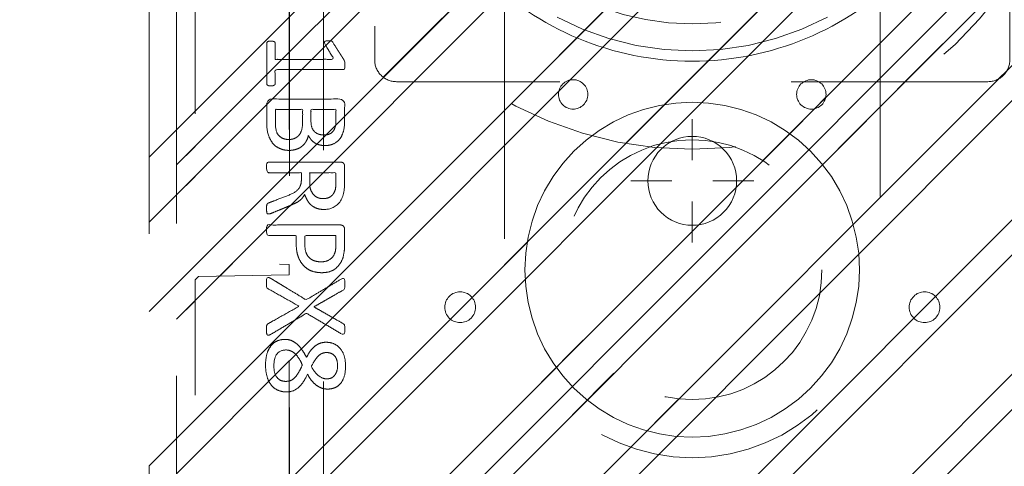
# Model space of a CAD drawing. Header units: inches. Extents: x -416 to -272, y -73 to 47.
# Tile 157 of 206: x -338.6 to -332.93, y -9.23 to -6.66. Entities that reach past the tile are written whole.
import ezdxf

# ---------------------------------------------------------------- set-up
doc = ezdxf.new("R2010")
doc.units = ezdxf.units.IN
doc.header["$LTSCALE"] = 32
doc.header["$MEASUREMENT"] = 0
doc.header["$PDMODE"] = 1
doc.header["$PDSIZE"] = -2
doc.linetypes.add('Dash Style-1', pattern=[0.083328, 0.041656, -0.041672])
for name, color, linetype, lineweight in [('DashLine', 7, 'Continuous', 13), ('DashLineFill', 7, 'Dash Style-1', 13), ('Drawing', 7, 'Continuous', 18), ('Metal-DeskStructure', 7, 'Continuous', 13), ('None', 7, 'Continuous', 18), ('SolidLine', 7, 'Continuous', 15), ('Wood_1-H', 7, 'Continuous', 13)]:
    doc.layers.add(name, color=color, linetype=linetype, lineweight=lineweight)
doc.layers.add('Metal_Black', color=7, linetype='Continuous', lineweight=18, true_color=0x4c4c4c)
pattern_1 = [(45, (0, 0), (-1.613, 1.9357), []), (45, (-1.0608, 1.0608), (-0.472346, 0.41676), [])]

# ---------------------------------------------------------------- blocks, each defined once
blk = doc.blocks.new('1BRPFY-Leg_Plate (2D)')
at = {"layer": 'DashLineFill', "linetype": 'Continuous', "lineweight": 13}
h = blk.add_hatch(dxfattribs=at)
h.set_pattern_fill('Steel', color=253, style=0, pattern_type=2)
h.set_pattern_definition(pattern_1)
edge = h.paths.add_edge_path()
edge.add_arc((-1.7047, 1.7047), 0.126, 90, 180, ccw=False)
edge.add_line((-1.7047, 1.8307), (1.7047, 1.8307))
edge.add_arc((1.7047, 1.7047), 0.126, 0, 90, ccw=False)
edge.add_line((1.8307, 1.7047), (1.8307, -1.7047))
edge.add_arc((1.7047, -1.7047), 0.126, -90, 0, ccw=False)
edge.add_line((1.7047, -1.8307), (-1.7047, -1.8307))
edge.add_arc((-1.7047, -1.7047), 0.126, 180, 270, ccw=False)
edge.add_line((-1.8307, -1.7047), (-1.8307, 1.7047))
at = {"layer": 'DashLineFill', "flags": 128}
blk.add_lwpolyline([(-1.8307, 1.7047, -0.414214), (-1.7047, 1.8307), (1.7047, 1.8307, -0.414214), (1.8307, 1.7047), (1.8307, -1.7047, -0.414214), (1.7047, -1.8307), (-1.7047, -1.8307, -0.414214), (-1.8307, -1.7047)], format="xyb", close=True, dxfattribs=at)
blk = doc.blocks.new('Group-46')
at = {"layer": 'Metal_Black', "color": 7}
for points, knots in [([(2.3381, 3.6174), (2.3657, 3.6174), (2.4119, 3.597), (2.4433, 3.5564), (2.4599, 3.4992), (2.4599, 3.4291), (2.4451, 3.3737), (2.4156, 3.335), (2.375, 3.3147), (2.327, 3.3147), (2.2919, 3.3295), (2.2624, 3.3553), (2.2366, 3.394), (2.2236, 3.418), (2.2126, 3.3959), (2.1886, 3.3645), (2.1609, 3.3424), (2.1295, 3.3313), (2.0871, 3.3313), (2.0465, 3.3479), (2.0151, 3.383), (1.9985, 3.4346), (1.9985, 3.5048), (2.0151, 3.5546), (2.0428, 3.586), (2.0797, 3.6007), (2.1203, 3.6007), (2.1517, 3.5897), (2.1812, 3.5675), (2.207, 3.5361), (2.2181, 3.514), (2.2513, 3.5915), (2.3178, 3.6174), (2.3381, 3.6174)], [0, 0, 0, 0.040945, 0.08189, 0.122836, 0.163781, 0.200632, 0.237482, 0.274333, 0.311184, 0.338205, 0.365227, 0.392248, 0.419269, 0.419269, 0.443822, 0.468375, 0.492928, 0.51748, 0.549396, 0.581313, 0.613229, 0.645145, 0.677061, 0.708977, 0.740893, 0.772809, 0.799408, 0.826007, 0.852606, 0.879205, 0.879205, 0.969801, 1, 1, 1]), ([(2.1074, 3.5417), (2.0926, 3.5417), (2.0705, 3.5325), (2.0539, 3.5122), (2.0446, 3.4845), (2.0446, 3.4291), (2.0778, 3.3904), (2.1221, 3.3904), (2.1443, 3.3996), (2.1646, 3.4199), (2.1849, 3.4494), (2.196, 3.4697), (2.1775, 3.5048), (2.1332, 3.5417), (2.1074, 3.5417)], [0, 0, 0, 0.064819, 0.129638, 0.194457, 0.259276, 0.388914, 0.518552, 0.583375, 0.648198, 0.71302, 0.777843, 0.777843, 0.888922, 1, 1, 1]), ([(2.3436, 3.5564), (2.327, 3.5564), (2.3012, 3.5454), (2.279, 3.5214), (2.2587, 3.4863), (2.2476, 3.4623), (2.2569, 3.4402), (2.279, 3.407), (2.3012, 3.3867), (2.327, 3.3756), (2.4119, 3.3756), (2.4119, 3.5122), (2.375, 3.5564), (2.3436, 3.5564)], [0, 0, 0, 0.062166, 0.124332, 0.186498, 0.248664, 0.248664, 0.305108, 0.361552, 0.417996, 0.474441, 0.742583, 0.871292, 1, 1, 1]), ([(2.4303, 3.2861), (2.4377, 3.2898), (2.4469, 3.2916), (2.4525, 3.2861), (2.4543, 3.2713), (2.4543, 3.2515), (2.4543, 3.2363), (2.4506, 3.2289), (2.4469, 3.2252), (2.4433, 3.2233), (2.3547, 3.1735), (2.2661, 3.1237), (2.3547, 3.0739), (2.4433, 3.024), (2.4469, 3.0222), (2.4506, 3.0166), (2.4543, 3.0111), (2.4543, 2.9959), (2.4543, 2.976), (2.4516, 2.9567), (2.4377, 2.9594), (2.4303, 2.9631), (2.3279, 3.025), (2.2255, 3.0868), (2.1258, 3.0277), (2.0262, 2.9687), (2.0188, 2.965), (2.005, 2.9622), (2.0022, 2.9816), (2.0022, 3.0056), (2.004, 3.0185), (2.0059, 3.0259), (2.0114, 3.0296), (2.0133, 3.0314), (2.0972, 3.0794), (2.1812, 3.1274), (2.0972, 3.1754), (2.0133, 3.2233), (2.0114, 3.2252), (2.0059, 3.227), (2.004, 3.2344), (2.0022, 3.2455), (2.0022, 3.2676), (2.005, 3.287), (2.0188, 3.2842), (2.0262, 3.2805), (2.1249, 3.2224), (2.2236, 3.1643), (2.327, 3.2252), (2.4303, 3.2861)], [0, 0, 0, 0.005797, 0.011593, 0.01739, 0.023187, 0.027776, 0.031157, 0.034538, 0.03792, 0.03792, 0.121199, 0.121199, 0.204479, 0.204479, 0.20786, 0.211241, 0.214623, 0.219212, 0.225008, 0.236602, 0.242398, 0.242398, 0.326423, 0.326423, 0.407782, 0.407782, 0.413578, 0.425171, 0.430968, 0.435937, 0.440905, 0.445874, 0.450842, 0.450842, 0.634953, 0.634953, 0.819063, 0.819063, 0.824031, 0.829, 0.833968, 0.838937, 0.843905, 0.853843, 0.858811, 0.858811, 0.927786, 0.927786, 1, 1, 1]), ([(2.1351, 2.9306), (2.1701, 2.9306), (2.2236, 2.9085), (2.2605, 2.8679), (2.2827, 2.8088), (2.2827, 2.7414), (2.2827, 2.7165), (2.363, 2.7165), (2.4469, 2.7165), (2.4506, 2.7128), (2.4525, 2.7055), (2.4543, 2.6944), (2.4543, 2.6778), (2.4525, 2.6667), (2.4506, 2.6593), (2.4469, 2.6556), (2.2366, 2.6556), (2.0169, 2.6556), (2.004, 2.6704), (2.004, 2.7276), (2.004, 2.7904), (2.0077, 2.8162), (2.0151, 2.8531), (2.0372, 2.89), (2.0686, 2.9177), (2.1111, 2.9306), (2.1351, 2.9306)], [0, 0, 0, 0.066268, 0.132535, 0.198803, 0.26507, 0.303966, 0.303966, 0.429297, 0.43506, 0.440822, 0.446584, 0.452347, 0.456957, 0.461567, 0.466177, 0.470786, 0.728938, 0.745073, 0.761208, 0.845107, 0.870922, 0.896738, 0.922553, 0.948369, 0.974184, 1, 1, 1]), ([(2.1406, 2.8679), (2.1129, 2.8679), (2.076, 2.8476), (2.0594, 2.818), (2.0539, 2.7867), (2.0539, 2.7433), (2.0539, 2.7165), (2.1434, 2.7165), (2.2329, 2.7165), (2.2329, 2.7433), (2.2329, 2.7959), (2.2199, 2.8328), (2.1941, 2.8568), (2.1609, 2.8679), (2.1406, 2.8679)], [0, 0, 0, 0.053098, 0.106195, 0.159293, 0.212391, 0.297937, 0.297937, 0.584068, 0.584068, 0.669615, 0.752211, 0.834807, 0.917404, 1, 1, 1]), ([(2.4433, 2.5926), (2.4469, 2.5926), (2.4506, 2.5908), (2.4525, 2.5834), (2.4543, 2.5705), (2.4543, 2.552), (2.4525, 2.541), (2.4506, 2.5336), (2.4451, 2.5299), (2.4396, 2.528), (2.387, 2.5077), (2.3344, 2.4874), (2.3159, 2.48), (2.2864, 2.4653), (2.2642, 2.4431), (2.2532, 2.4136), (2.2532, 2.3739), (2.2532, 2.3546), (2.3482, 2.3546), (2.4469, 2.3546), (2.4506, 2.3509), (2.4525, 2.3435), (2.4543, 2.3324), (2.4543, 2.3158), (2.4525, 2.3047), (2.4506, 2.2973), (2.4469, 2.2937), (2.2356, 2.2937), (2.0151, 2.2937), (2.004, 2.3084), (2.004, 2.3638), (2.004, 2.4284), (2.0059, 2.4505), (2.0077, 2.4597), (2.0114, 2.4856), (2.0317, 2.5262), (2.0612, 2.552), (2.1, 2.5668), (2.1443, 2.5668), (2.1812, 2.5539), (2.2089, 2.5317), (2.2273, 2.4985), (2.2347, 2.48), (2.2402, 2.4911), (2.255, 2.5096), (2.2753, 2.5243), (2.303, 2.5373), (2.3196, 2.5446), (2.3685, 2.5649), (2.4174, 2.5852), (2.4303, 2.5908), (2.4414, 2.5926), (2.4433, 2.5926)], [0, 0, 0, 0.004018, 0.008035, 0.012053, 0.01607, 0.020088, 0.024105, 0.028123, 0.03214, 0.03214, 0.070951, 0.070951, 0.084634, 0.098317, 0.112001, 0.125684, 0.138745, 0.138745, 0.202807, 0.205295, 0.207782, 0.21027, 0.212758, 0.214748, 0.216739, 0.218729, 0.220719, 0.332671, 0.339637, 0.346603, 0.391882, 0.407555, 0.423229, 0.423229, 0.466696, 0.510164, 0.553631, 0.597099, 0.640566, 0.684033, 0.727501, 0.770968, 0.770968, 0.798042, 0.825115, 0.852188, 0.879262, 0.879262, 0.958132, 0.958132, 0.979066, 1, 1, 1]), ([(2.1295, 2.504), (2.1018, 2.504), (2.0668, 2.48), (2.0575, 2.4524), (2.0557, 2.4431), (2.0539, 2.421), (2.0539, 2.3795), (2.0539, 2.3546), (2.1295, 2.3546), (2.2052, 2.3546), (2.2052, 2.3832), (2.2052, 2.4358), (2.1941, 2.469), (2.172, 2.493), (2.1443, 2.504), (2.1295, 2.504)], [0, 0, 0, 0.142515, 0.285031, 0.285031, 0.330993, 0.376955, 0.445899, 0.445899, 0.655281, 0.655281, 0.734439, 0.800829, 0.867219, 0.93361, 1, 1, 1]), ([(2.3233, 2.2263), (2.3454, 2.2263), (2.3805, 2.2152), (2.41, 2.1968), (2.4303, 2.1691), (2.4525, 2.1193), (2.4525, 2.0122), (2.4525, 1.9458), (2.4414, 1.931), (2.2283, 1.931), (2.0151, 1.931), (2.004, 1.9458), (2.004, 2.0039), (2.004, 2.0953), (2.0206, 2.1469), (2.0483, 2.1802), (2.0908, 2.1986), (2.1332, 2.1986), (2.1627, 2.1912), (2.1867, 2.1765), (2.207, 2.1525), (2.2126, 2.1396), (2.2163, 2.158), (2.2347, 2.1894), (2.2624, 2.2134), (2.3012, 2.2263), (2.3233, 2.2263)], [0, 0, 0, 0.031455, 0.06291, 0.094366, 0.125821, 0.188731, 0.266159, 0.275837, 0.285516, 0.435531, 0.44521, 0.454888, 0.521427, 0.574659, 0.627891, 0.681123, 0.734355, 0.762747, 0.791139, 0.819531, 0.847924, 0.847924, 0.885943, 0.923962, 0.961981, 1, 1, 1]), ([(2.327, 2.1636), (2.3067, 2.1636), (2.2772, 2.1506), (2.2569, 2.1266), (2.2458, 2.0897), (2.2458, 2.0261), (2.2458, 1.9901), (2.3242, 1.9901), (2.4027, 1.9901), (2.4027, 2.0334), (2.4027, 2.1174), (2.375, 2.1506), (2.3454, 2.1636), (2.327, 2.1636)], [0, 0, 0, 0.079156, 0.158312, 0.237468, 0.316624, 0.419526, 0.419526, 0.643799, 0.643799, 0.767809, 0.883905, 0.941952, 1, 1, 1]), ([(2.124, 2.1377), (2.1074, 2.1377), (2.0815, 2.1285), (2.0631, 2.1082), (2.0539, 2.0768), (2.0539, 2.0215), (2.0539, 1.9901), (2.1258, 1.9901), (2.1978, 1.9901), (2.1978, 2.0242), (2.1978, 2.0805), (2.1867, 2.11), (2.1664, 2.1285), (2.1387, 2.1377), (2.124, 2.1377)], [0, 0, 0, 0.074499, 0.148998, 0.223496, 0.297995, 0.395417, 0.395417, 0.61891, 0.61891, 0.724928, 0.793696, 0.862464, 0.931232, 1, 1, 1]), ([(2.4285, 1.8552), (2.4359, 1.8552), (2.4497, 1.8524), (2.4525, 1.8441), (2.4525, 1.7251), (2.4525, 1.6061), (2.4506, 1.6024), (2.4451, 1.5987), (2.4359, 1.5968), (2.423, 1.5968), (2.4137, 1.5987), (2.4082, 1.6005), (2.4045, 1.6061), (2.4045, 1.655), (2.4045, 1.702), (2.2347, 1.702), (2.0649, 1.702), (2.0908, 1.6587), (2.1166, 1.6153), (2.1184, 1.6097), (2.1203, 1.6005), (2.1166, 1.5968), (2.1055, 1.595), (2.0931, 1.595), (2.0834, 1.595), (2.0778, 1.5968), (2.0742, 1.6005), (2.0723, 1.6042), (2.0391, 1.6559), (2.0059, 1.7076), (2.004, 1.7094), (2.004, 1.7131), (2.0022, 1.7186), (2.0022, 1.7357), (2.0022, 1.7537), (2.0059, 1.7592), (2.0096, 1.7611), (2.208, 1.7611), (2.4045, 1.7611), (2.4045, 1.8017), (2.4045, 1.846), (2.4082, 1.8497), (2.4137, 1.8533), (2.423, 1.8552), (2.4285, 1.8552)], [0, 0, 0, 0.00261, 0.007831, 0.010441, 0.176195, 0.178805, 0.181415, 0.184026, 0.186636, 0.188594, 0.190551, 0.192509, 0.194467, 0.244389, 0.244389, 0.424498, 0.424498, 0.47805, 0.47805, 0.484241, 0.490432, 0.496622, 0.502813, 0.507071, 0.510941, 0.514811, 0.518682, 0.518682, 0.576295, 0.576295, 0.578743, 0.58119, 0.583638, 0.590247, 0.593184, 0.596122, 0.599059, 0.911881, 0.911881, 0.976501, 0.982376, 0.988251, 0.994125, 1, 1, 1])]:
    blk.add_open_spline(points, degree=2, knots=knots, dxfattribs=at)
blk = doc.blocks.new('1BRPX8-Util_Bkt_Lg-F (2D)')
at = {"layer": 'DashLineFill', "linetype": 'Continuous', "lineweight": 13}
h = blk.add_hatch(dxfattribs=at)
h.set_pattern_fill('Steel', color=253, style=0, pattern_type=2)
h.set_pattern_definition(pattern_1)
edge = h.paths.add_edge_path()
edge.add_line((-4.4685, 7.5394), (-2.4213, 7.5394))
edge.add_line((-2.4213, 7.5394), (-2.4213, 7.9173))
edge.add_arc((-2.3031, 7.9173), 0.1181, 90, 180, ccw=False)
edge.add_line((-2.3031, 8.0354), (2.3031, 8.0354))
edge.add_arc((2.3031, 7.9173), 0.1181, 0, 90, ccw=False)
edge.add_line((2.4213, 7.9173), (2.4213, 7.5394))
edge.add_line((2.4213, 7.5394), (4.4685, 7.5394))
edge.add_line((4.4685, 7.5394), (4.4685, 7.4055))
edge.add_line((4.4685, 7.4055), (3.1299, 7.4055))
edge.add_line((3.1299, 7.4055), (3.1299, -2.0118))
edge.add_line((3.1299, -2.0118), (4.4685, -2.0118))
edge.add_line((4.4685, -2.0118), (4.4685, -2.1457))
edge.add_line((4.4685, -2.1457), (2.4213, -2.1457))
edge.add_line((2.4213, -2.1457), (2.4213, -2.5236))
edge.add_arc((2.3031, -2.5236), 0.1181, 270, 360, ccw=False)
edge.add_line((2.3031, -2.6417), (-2.3031, -2.6417))
edge.add_arc((-2.3031, -2.5236), 0.1181, 180, 270, ccw=False)
edge.add_line((-2.4213, -2.5236), (-2.4213, -2.1457))
edge.add_line((-2.4213, -2.1457), (-4.4685, -2.1457))
edge.add_line((-4.4685, -2.1457), (-4.4685, -2.0118))
edge.add_line((-4.4685, -2.0118), (-3.1299, -2.0118))
edge.add_line((-3.1299, -2.0118), (-3.1299, 7.4055))
edge.add_line((-3.1299, 7.4055), (-4.4685, 7.4055))
edge.add_line((-4.4685, 7.4055), (-4.4685, 7.5394))
at = {"layer": 'DashLineFill', "flags": 128}
blk.add_lwpolyline([(-4.4685, 7.5394), (-2.4213, 7.5394), (-2.4213, 7.9173, -0.414214), (-2.3031, 8.0354), (2.3031, 8.0354, -0.414214), (2.4213, 7.9173), (2.4213, 7.5394), (4.4685, 7.5394), (4.4685, 7.4055), (3.1299, 7.4055), (3.1299, -2.0118), (4.4685, -2.0118), (4.4685, -2.1457), (2.4213, -2.1457), (2.4213, -2.5236, -0.414214), (2.3031, -2.6417), (-2.3031, -2.6417, -0.414214), (-2.4213, -2.5236), (-2.4213, -2.1457), (-4.4685, -2.1457), (-4.4685, -2.0118), (-3.1299, -2.0118), (-3.1299, 7.4055), (-4.4685, 7.4055)], format="xyb", close=True, dxfattribs=at)
at = {"layer": 'Metal_Black', "color": 7}
blk.add_blockref('Group-46', (0, 0), dxfattribs=at)
blk = doc.blocks.new('Slate-LegBrace (2D)')
at = {"layer": 'DashLineFill', "linetype": 'Continuous', "lineweight": 13}
h = blk.add_hatch(dxfattribs=at)
h.set_pattern_fill('Steel', color=253, style=0, pattern_type=2)
h.set_pattern_definition(pattern_1)
edge = h.paths.add_edge_path()
edge.add_line((-2.1996, 0.1352), (-1.3748, 0.1352))
edge.add_arc((0, 0.0136), 1.3801, 5.0546, 174.9454, ccw=False)
edge.add_line((1.3748, 0.1352), (2.1997, 0.1352))
edge.add_arc((0.0001, 0.0171), 2.2028, 3.0731, 176.9269)
h = blk.add_hatch(dxfattribs=at)
h.set_pattern_fill('Steel', color=253, style=0, pattern_type=2)
h.set_pattern_definition(pattern_1)
h.paths.add_polyline_path([(-0.6866, 1.8192), (-0.6949, 1.8196), (-0.7032, 1.8209), (-0.7112, 1.8229), (-0.719, 1.8257), (-0.7265, 1.8292), (-0.7337, 1.8335), (-0.7403, 1.8384), (-0.7465, 1.844), (-0.7521, 1.8502), (-0.757, 1.8568), (-0.7613, 1.864), (-0.7648, 1.8715), (-0.7676, 1.8793), (-0.7697, 1.8874), (-0.7709, 1.8956), (-0.7713, 1.9039), (-0.7709, 1.9122), (-0.7697, 1.9204), (-0.7676, 1.9284), (-0.7648, 1.9363), (-0.7613, 1.9438), (-0.757, 1.9509), (-0.7521, 1.9576), (-0.7465, 1.9637), (-0.7403, 1.9693), (-0.7337, 1.9742), (-0.7265, 1.9785), (-0.719, 1.9821), (-0.7112, 1.9849), (-0.7032, 1.9869), (-0.6949, 1.9881), (-0.6866, 1.9885), (-0.6783, 1.9881), (-0.6701, 1.9869), (-0.6621, 1.9849), (-0.6542, 1.9821), (-0.6467, 1.9785), (-0.6396, 1.9742), (-0.6329, 1.9693), (-0.6268, 1.9637), (-0.6212, 1.9576), (-0.6163, 1.9509), (-0.612, 1.9438), (-0.6084, 1.9363), (-0.6056, 1.9284), (-0.6036, 1.9204), (-0.6024, 1.9122), (-0.602, 1.9039), (-0.6024, 1.8956), (-0.6036, 1.8874), (-0.6056, 1.8793), (-0.6084, 1.8715), (-0.612, 1.864), (-0.6163, 1.8568), (-0.6212, 1.8502), (-0.6268, 1.844), (-0.6329, 1.8384), (-0.6396, 1.8335), (-0.6467, 1.8292), (-0.6542, 1.8257), (-0.6621, 1.8229), (-0.6701, 1.8209), (-0.6783, 1.8196)])
h = blk.add_hatch(dxfattribs=at)
h.set_pattern_fill('Steel', color=253, style=0, pattern_type=2)
h.set_pattern_definition(pattern_1)
h.paths.add_polyline_path([(0.6865, 1.8192), (0.6783, 1.8196), (0.67, 1.8209), (0.662, 1.8229), (0.6542, 1.8257), (0.6467, 1.8293), (0.6395, 1.8335), (0.6329, 1.8385), (0.6267, 1.8441), (0.6212, 1.8502), (0.6162, 1.8569), (0.6119, 1.864), (0.6084, 1.8716), (0.6056, 1.8794), (0.6036, 1.8874), (0.6024, 1.8957), (0.602, 1.904), (0.6024, 1.9123), (0.6036, 1.9205), (0.6057, 1.9285), (0.6085, 1.9363), (0.612, 1.9438), (0.6163, 1.951), (0.6213, 1.9576), (0.6268, 1.9638), (0.633, 1.9694), (0.6397, 1.9743), (0.6468, 1.9786), (0.6543, 1.9821), (0.6622, 1.9849), (0.6702, 1.9869), (0.6784, 1.9881), (0.6867, 1.9885), (0.695, 1.9881), (0.7032, 1.9869), (0.7113, 1.9848), (0.7191, 1.982), (0.7266, 1.9785), (0.7337, 1.9742), (0.7404, 1.9692), (0.7466, 1.9637), (0.7521, 1.9575), (0.7571, 1.9508), (0.7613, 1.9437), (0.7649, 1.9362), (0.7677, 1.9284), (0.7697, 1.9203), (0.7709, 1.9121), (0.7713, 1.9038), (0.7709, 1.8955), (0.7696, 1.8873), (0.7676, 1.8792), (0.7648, 1.8714), (0.7612, 1.8639), (0.757, 1.8568), (0.752, 1.8501), (0.7464, 1.844), (0.7403, 1.8384), (0.7336, 1.8334), (0.7265, 1.8292), (0.7189, 1.8256), (0.7111, 1.8228), (0.7031, 1.8208), (0.6948, 1.8196)])
h = blk.add_hatch(dxfattribs=at)
h.set_pattern_fill('Steel', color=253, style=0, pattern_type=2)
h.set_pattern_definition(pattern_1)
edge = h.paths.add_edge_path()
edge.add_line((-2.1917, 0.2375), (-1.4637, 0.2375))
edge.add_arc((0.0001, 0.017), 1.4803, 8.5653, 171.4347, ccw=False)
edge.add_line((1.4639, 0.2375), (2.1918, 0.2375))
edge.add_line((2.1918, 0.2375), (2.1997, 0.1352))
edge.add_line((2.1997, 0.1352), (1.3748, 0.1352))
edge.add_arc((0, 0.0136), 1.3801, 5.0546, 174.9454)
edge.add_line((-1.3748, 0.1352), (-2.1996, 0.1352))
edge.add_line((-2.1996, 0.1352), (-2.1917, 0.2375))
at = {"layer": 'DashLineFill', "flags": 128}
for points in [[(-2.1996, 0.1352), (-1.3748, 0.1352, -0.915455), (1.3748, 0.1352), (2.1997, 0.1352, 0.947752)], [(-2.1917, 0.2375), (-1.4637, 0.2375, -0.860663), (1.4639, 0.2375), (2.1918, 0.2375), (2.1997, 0.1352), (1.3748, 0.1352, 0.915455), (-1.3748, 0.1352), (-2.1996, 0.1352)]]:
    blk.add_lwpolyline(points, format="xyb", close=True, dxfattribs=at)
for points in [[(-0.6866, 1.8192), (-0.6949, 1.8196), (-0.7032, 1.8209), (-0.7112, 1.8229), (-0.719, 1.8257), (-0.7265, 1.8292), (-0.7337, 1.8335), (-0.7403, 1.8384), (-0.7465, 1.844), (-0.7521, 1.8502), (-0.757, 1.8568), (-0.7613, 1.864), (-0.7648, 1.8715), (-0.7676, 1.8793), (-0.7697, 1.8874), (-0.7709, 1.8956), (-0.7713, 1.9039), (-0.7709, 1.9122), (-0.7697, 1.9204), (-0.7676, 1.9284), (-0.7648, 1.9363), (-0.7613, 1.9438), (-0.757, 1.9509), (-0.7521, 1.9576), (-0.7465, 1.9637), (-0.7403, 1.9693), (-0.7337, 1.9742), (-0.7265, 1.9785), (-0.719, 1.9821), (-0.7112, 1.9849), (-0.7032, 1.9869), (-0.6949, 1.9881), (-0.6866, 1.9885), (-0.6783, 1.9881), (-0.6701, 1.9869), (-0.6621, 1.9849), (-0.6542, 1.9821), (-0.6467, 1.9785), (-0.6396, 1.9742), (-0.6329, 1.9693), (-0.6268, 1.9637), (-0.6212, 1.9576), (-0.6163, 1.9509), (-0.612, 1.9438), (-0.6084, 1.9363), (-0.6056, 1.9284), (-0.6036, 1.9204), (-0.6024, 1.9122), (-0.602, 1.9039), (-0.6024, 1.8956), (-0.6036, 1.8874), (-0.6056, 1.8793), (-0.6084, 1.8715), (-0.612, 1.864), (-0.6163, 1.8568), (-0.6212, 1.8502), (-0.6268, 1.844), (-0.6329, 1.8384), (-0.6396, 1.8335), (-0.6467, 1.8292), (-0.6542, 1.8257), (-0.6621, 1.8229), (-0.6701, 1.8209), (-0.6783, 1.8196)], [(0.6865, 1.8192), (0.6783, 1.8196), (0.67, 1.8209), (0.662, 1.8229), (0.6542, 1.8257), (0.6467, 1.8293), (0.6395, 1.8335), (0.6329, 1.8385), (0.6267, 1.8441), (0.6212, 1.8502), (0.6162, 1.8569), (0.6119, 1.864), (0.6084, 1.8716), (0.6056, 1.8794), (0.6036, 1.8874), (0.6024, 1.8957), (0.602, 1.904), (0.6024, 1.9123), (0.6036, 1.9205), (0.6057, 1.9285), (0.6085, 1.9363), (0.612, 1.9438), (0.6163, 1.951), (0.6213, 1.9576), (0.6268, 1.9638), (0.633, 1.9694), (0.6397, 1.9743), (0.6468, 1.9786), (0.6543, 1.9821), (0.6622, 1.9849), (0.6702, 1.9869), (0.6784, 1.9881), (0.6867, 1.9885), (0.695, 1.9881), (0.7032, 1.9869), (0.7113, 1.9848), (0.7191, 1.982), (0.7266, 1.9785), (0.7337, 1.9742), (0.7404, 1.9692), (0.7466, 1.9637), (0.7521, 1.9575), (0.7571, 1.9508), (0.7613, 1.9437), (0.7649, 1.9362), (0.7677, 1.9284), (0.7697, 1.9203), (0.7709, 1.9121), (0.7713, 1.9038), (0.7709, 1.8955), (0.7696, 1.8873), (0.7676, 1.8792), (0.7648, 1.8714), (0.7612, 1.8639), (0.757, 1.8568), (0.752, 1.8501), (0.7464, 1.844), (0.7403, 1.8384), (0.7336, 1.8334), (0.7265, 1.8292), (0.7189, 1.8256), (0.7111, 1.8228), (0.7031, 1.8208), (0.6948, 1.8196)]]:
    blk.add_lwpolyline(points, close=True, dxfattribs=at)
blk = doc.blocks.new('TLLegSleeve (2D)')
at = {"layer": 'DashLineFill', "linetype": 'Continuous', "lineweight": 13}
h = blk.add_hatch(dxfattribs=at)
h.set_pattern_fill('Steel', color=253, style=0, pattern_type=2)
h.set_pattern_definition(pattern_1)
edge = h.paths.add_edge_path()
edge.add_line((1.0827, 1.4023), (1.0827, 2.9134))
edge.add_arc((0, 2.9134), 1.0827, 0, 180)
edge.add_line((-1.0827, 2.9134), (-1.0827, 1.4023))
edge.add_arc((0, 0), 1.7717, 127.6699, 412.3301)
edge.add_line((1.0827, 1.4023), (1.0827, 1.4023))
edge = h.paths.add_edge_path()
edge.add_arc((0, 2.9134), 0.748, 0, 180, ccw=False)
edge.add_arc((0, 2.9134), 0.748, 180, 360, ccw=False)
edge = h.paths.add_edge_path()
edge.add_arc((0, 0), 1.437, 0, 180, ccw=False)
edge.add_arc((0, 0), 1.437, 180, 360, ccw=False)
at = {"layer": 'DashLine', "color": 8, "flags": 128}
blk.add_lwpolyline([(0.9646, 2.9134), (0.9599, 2.8188), (0.946, 2.7252), (0.923, 2.6334), (0.8911, 2.5443), (0.8507, 2.4587), (0.802, 2.3775), (0.7456, 2.3015), (0.6821, 2.2313), (0.6119, 2.1678), (0.5359, 2.1114), (0.4547, 2.0627), (0.3691, 2.0222), (0.28, 1.9904), (0.1882, 1.9674), (0.0945, 1.9535), (0, 1.9488), (-0.0945, 1.9535), (-0.1882, 1.9674), (-0.28, 1.9904), (-0.3691, 2.0222), (-0.4547, 2.0627), (-0.5359, 2.1114), (-0.6119, 2.1678), (-0.6821, 2.2313), (-0.7456, 2.3015), (-0.802, 2.3775), (-0.8507, 2.4587), (-0.8911, 2.5443), (-0.923, 2.6334), (-0.946, 2.7252), (-0.9599, 2.8188), (-0.9646, 2.9134), (-0.9599, 3.0079), (-0.946, 3.1016), (-0.923, 3.1934), (-0.8911, 3.2825), (-0.8507, 3.3681), (-0.802, 3.4493), (-0.7456, 3.5253), (-0.6821, 3.5954), (-0.6119, 3.659), (-0.5359, 3.7154), (-0.4547, 3.7641), (-0.3691, 3.8045), (-0.28, 3.8364), (-0.1882, 3.8594), (-0.0945, 3.8733), (0, 3.878), (0.0945, 3.8733), (0.1882, 3.8594), (0.28, 3.8364), (0.3691, 3.8045), (0.4547, 3.7641), (0.5359, 3.7154), (0.6119, 3.659), (0.6821, 3.5954), (0.7456, 3.5253), (0.802, 3.4493), (0.8507, 3.3681), (0.8911, 3.2825), (0.923, 3.1934), (0.946, 3.1016), (0.9599, 3.0079)], close=True, dxfattribs=at)
blk.add_lwpolyline([(-0.7795, 1.4583), (-0.6328, 1.5277), (-0.48, 1.5823), (-0.3226, 1.6218), (-0.1621, 1.6456), (0, 1.6535), (0.1621, 1.6456), (0.3226, 1.6218), (0.48, 1.5823), (0.6328, 1.5277), (0.7795, 1.4583)], dxfattribs=at)
at = {"layer": 'DashLineFill', "flags": 128}
for points in [[(1.0827, 1.4023), (1.0827, 2.9134, 1), (-1.0827, 2.9134), (-1.0827, 1.4023, 2.931619), (1.0827, 1.4023)], [(-0.748, 2.9134, -1), (0.748, 2.9134, -1)]]:
    blk.add_lwpolyline(points, format="xyb", close=True, dxfattribs=at)
at = {"layer": 'DashLineFill', "linetype": 'Continuous', "lineweight": 5}
blk.add_point((0, 2.9134), dxfattribs=at)
blk = doc.blocks.new('Group-105')
at = {"layer": 'SolidLine', "flags": 128}
blk.add_lwpolyline([(61.2795, -8.3071, -0.414214), (62.9921, -6.5945, -0.414214), (64.7047, -8.3071, -0.414214), (62.9921, -10.0197, -0.414214)], format="xyb", close=True, dxfattribs=at)
at = {"layer": 'Wood_1-H', "color": 7}
for name in ['1BRPX8-Util_Bkt_Lg-F (2D)', 'TLLegSleeve (2D)', 'Slate-LegBrace (2D)', '1BRPFY-Leg_Plate (2D)']:
    blk.add_blockref(name, (62.9921, -8.3071), dxfattribs=at)
blk = doc.blocks.new('Group-57')
at = {"layer": 'DashLine'}
for p, q in [((0.0002, -5.9843), (0.0002, -5.748)), ((-0.1179, -6.1024), (-0.3541, -6.1024)), ((0.1183, -6.1024), (0.3545, -6.1024)), ((0.0002, -6.2205), (0.0002, -6.4567))]:
    blk.add_line(p, q, dxfattribs=at)
at = {"layer": 'DashLine', "flags": 128}
blk.add_lwpolyline([(-0.2557, -6.1024), (-0.2545, -6.0773), (-0.2508, -6.0524), (-0.2447, -6.0281), (-0.2362, -6.0044), (-0.2255, -5.9817), (-0.2126, -5.9602), (-0.1976, -5.94), (-0.1808, -5.9214), (-0.1621, -5.9045), (-0.142, -5.8896), (-0.1204, -5.8767), (-0.0977, -5.8659), (-0.0741, -5.8575), (-0.0497, -5.8514), (-0.0249, -5.8477), (0.0002, -5.8465), (0.0253, -5.8477), (0.0501, -5.8514), (0.0745, -5.8575), (0.0981, -5.8659), (0.1208, -5.8767), (0.1424, -5.8896), (0.1625, -5.9045), (0.1812, -5.9214), (0.198, -5.94), (0.213, -5.9602), (0.2259, -5.9817), (0.2366, -6.0044), (0.2451, -6.0281), (0.2512, -6.0524), (0.2549, -6.0773), (0.2561, -6.1024), (0.2549, -6.1274), (0.2512, -6.1523), (0.2451, -6.1766), (0.2366, -6.2003), (0.2259, -6.223), (0.213, -6.2445), (0.198, -6.2647), (0.1812, -6.2833), (0.1625, -6.3002), (0.1424, -6.3151), (0.1208, -6.3281), (0.0981, -6.3388), (0.0745, -6.3472), (0.0501, -6.3534), (0.0253, -6.357), (0.0002, -6.3583), (-0.0249, -6.357), (-0.0497, -6.3534), (-0.0741, -6.3472), (-0.0977, -6.3388), (-0.1204, -6.3281), (-0.142, -6.3151), (-0.1621, -6.3002), (-0.1808, -6.2833), (-0.1976, -6.2647), (-0.2126, -6.2445), (-0.2255, -6.223), (-0.2362, -6.2003), (-0.2447, -6.1766), (-0.2508, -6.1523), (-0.2545, -6.1274)], close=True, dxfattribs=at)
blk = doc.blocks.new('1BRPT9-Bracket (2D)')
at = {"layer": 'DashLineFill', "linetype": 'Continuous', "lineweight": 13}
h = blk.add_hatch(dxfattribs=at)
h.set_pattern_fill('Steel', color=253, style=0, pattern_type=2)
h.set_pattern_definition(pattern_1)
edge = h.paths.add_edge_path()
edge.add_line((-2.3221, -8.7402), (-2.3221, 8.7402))
edge.add_line((-2.3221, 8.7402), (1.6779, 8.7402))
edge.add_arc((1.6779, 8.4882), 0.252, 0, 90, ccw=False)
edge.add_line((1.9299, 8.4882), (1.9299, 7.4803))
edge.add_line((1.9299, 7.4803), (2.3236, 7.4611))
edge.add_line((2.3236, 7.4611), (2.3236, -7.4803))
edge.add_line((2.3236, -7.4803), (1.9299, -7.4803))
edge.add_line((1.9299, -7.4803), (1.9299, -8.4882))
edge.add_arc((1.6779, -8.4882), 0.252, -90, 0, ccw=False)
edge.add_line((1.6779, -8.7402), (-2.3221, -8.7402))
h = blk.add_hatch(dxfattribs=at)
h.set_pattern_fill('Steel', color=253, style=0, pattern_type=2)
h.set_pattern_definition(pattern_1)
h.paths.add_polyline_path([(-1.3378, -6.9188), (-1.3465, -6.9184), (-1.3551, -6.9171), (-1.3635, -6.915), (-1.3717, -6.912), (-1.3796, -6.9083), (-1.387, -6.9039), (-1.394, -6.8987), (-1.4005, -6.8928), (-1.4063, -6.8864), (-1.4115, -6.8794), (-1.4159, -6.872), (-1.4197, -6.8641), (-1.4226, -6.8559), (-1.4247, -6.8475), (-1.426, -6.8389), (-1.4264, -6.8302), (-1.426, -6.8215), (-1.4247, -6.8129), (-1.4226, -6.8045), (-1.4197, -6.7963), (-1.4159, -6.7884), (-1.4115, -6.781), (-1.4063, -6.774), (-1.4005, -6.7676), (-1.394, -6.7617), (-1.387, -6.7565), (-1.3796, -6.7521), (-1.3717, -6.7484), (-1.3635, -6.7454), (-1.3551, -6.7433), (-1.3465, -6.742), (-1.3378, -6.7416), (-1.3291, -6.742), (-1.3205, -6.7433), (-1.3121, -6.7454), (-1.3039, -6.7484), (-1.2961, -6.7521), (-1.2886, -6.7565), (-1.2816, -6.7617), (-1.2752, -6.7676), (-1.2693, -6.774), (-1.2642, -6.781), (-1.2597, -6.7884), (-1.256, -6.7963), (-1.253, -6.8045), (-1.2509, -6.8129), (-1.2497, -6.8215), (-1.2492, -6.8302), (-1.2497, -6.8389), (-1.2509, -6.8475), (-1.253, -6.8559), (-1.256, -6.8641), (-1.2597, -6.872), (-1.2642, -6.8794), (-1.2693, -6.8864), (-1.2752, -6.8928), (-1.2816, -6.8987), (-1.2886, -6.9039), (-1.2961, -6.9083), (-1.3039, -6.912), (-1.3121, -6.915), (-1.3205, -6.9171), (-1.3291, -6.9184)])
h = blk.add_hatch(dxfattribs=at)
h.set_pattern_fill('Steel', color=253, style=0, pattern_type=2)
h.set_pattern_definition(pattern_1)
h.paths.add_polyline_path([(1.3393, -6.9188), (1.3307, -6.9184), (1.3221, -6.9171), (1.3136, -6.915), (1.3054, -6.912), (1.2976, -6.9083), (1.2901, -6.9039), (1.2832, -6.8987), (1.2767, -6.8928), (1.2709, -6.8864), (1.2657, -6.8794), (1.2612, -6.872), (1.2575, -6.8641), (1.2546, -6.8559), (1.2525, -6.8475), (1.2512, -6.8389), (1.2508, -6.8302), (1.2512, -6.8215), (1.2525, -6.8129), (1.2546, -6.8045), (1.2575, -6.7963), (1.2612, -6.7884), (1.2657, -6.781), (1.2709, -6.774), (1.2767, -6.7676), (1.2832, -6.7617), (1.2901, -6.7565), (1.2976, -6.7521), (1.3054, -6.7484), (1.3136, -6.7454), (1.3221, -6.7433), (1.3307, -6.742), (1.3393, -6.7416), (1.348, -6.742), (1.3566, -6.7433), (1.3651, -6.7454), (1.3732, -6.7484), (1.3811, -6.7521), (1.3886, -6.7565), (1.3955, -6.7617), (1.402, -6.7676), (1.4078, -6.774), (1.413, -6.781), (1.4175, -6.7884), (1.4212, -6.7963), (1.4241, -6.8045), (1.4262, -6.8129), (1.4275, -6.8215), (1.4279, -6.8302), (1.4275, -6.8389), (1.4262, -6.8475), (1.4241, -6.8559), (1.4212, -6.8641), (1.4175, -6.872), (1.413, -6.8794), (1.4078, -6.8864), (1.402, -6.8928), (1.3955, -6.8987), (1.3886, -6.9039), (1.3811, -6.9083), (1.3732, -6.912), (1.3651, -6.915), (1.3566, -6.9171), (1.348, -6.9184)])
at = {"layer": 'DashLineFill'}
blk.add_line((-2.1252, 8.7402), (-2.1252, -8.7402), dxfattribs=at)
at = {"layer": 'DashLineFill', "flags": 128}
blk.add_lwpolyline([(-2.3221, -8.7402), (-2.3221, 8.7402), (1.6779, 8.7402, -0.414214), (1.9299, 8.4882), (1.9299, 7.4803), (2.3236, 7.4611), (2.3236, -7.4803), (1.9299, -7.4803), (1.9299, -8.4882, -0.414214), (1.6779, -8.7402)], format="xyb", close=True, dxfattribs=at)
for points in [[(-1.3378, -6.9188), (-1.3465, -6.9184), (-1.3551, -6.9171), (-1.3635, -6.915), (-1.3717, -6.912), (-1.3796, -6.9083), (-1.387, -6.9039), (-1.394, -6.8987), (-1.4005, -6.8928), (-1.4063, -6.8864), (-1.4115, -6.8794), (-1.4159, -6.872), (-1.4197, -6.8641), (-1.4226, -6.8559), (-1.4247, -6.8475), (-1.426, -6.8389), (-1.4264, -6.8302), (-1.426, -6.8215), (-1.4247, -6.8129), (-1.4226, -6.8045), (-1.4197, -6.7963), (-1.4159, -6.7884), (-1.4115, -6.781), (-1.4063, -6.774), (-1.4005, -6.7676), (-1.394, -6.7617), (-1.387, -6.7565), (-1.3796, -6.7521), (-1.3717, -6.7484), (-1.3635, -6.7454), (-1.3551, -6.7433), (-1.3465, -6.742), (-1.3378, -6.7416), (-1.3291, -6.742), (-1.3205, -6.7433), (-1.3121, -6.7454), (-1.3039, -6.7484), (-1.2961, -6.7521), (-1.2886, -6.7565), (-1.2816, -6.7617), (-1.2752, -6.7676), (-1.2693, -6.774), (-1.2642, -6.781), (-1.2597, -6.7884), (-1.256, -6.7963), (-1.253, -6.8045), (-1.2509, -6.8129), (-1.2497, -6.8215), (-1.2492, -6.8302), (-1.2497, -6.8389), (-1.2509, -6.8475), (-1.253, -6.8559), (-1.256, -6.8641), (-1.2597, -6.872), (-1.2642, -6.8794), (-1.2693, -6.8864), (-1.2752, -6.8928), (-1.2816, -6.8987), (-1.2886, -6.9039), (-1.2961, -6.9083), (-1.3039, -6.912), (-1.3121, -6.915), (-1.3205, -6.9171), (-1.3291, -6.9184)], [(1.3393, -6.9188), (1.3307, -6.9184), (1.3221, -6.9171), (1.3136, -6.915), (1.3054, -6.912), (1.2976, -6.9083), (1.2901, -6.9039), (1.2832, -6.8987), (1.2767, -6.8928), (1.2709, -6.8864), (1.2657, -6.8794), (1.2612, -6.872), (1.2575, -6.8641), (1.2546, -6.8559), (1.2525, -6.8475), (1.2512, -6.8389), (1.2508, -6.8302), (1.2512, -6.8215), (1.2525, -6.8129), (1.2546, -6.8045), (1.2575, -6.7963), (1.2612, -6.7884), (1.2657, -6.781), (1.2709, -6.774), (1.2767, -6.7676), (1.2832, -6.7617), (1.2901, -6.7565), (1.2976, -6.7521), (1.3054, -6.7484), (1.3136, -6.7454), (1.3221, -6.7433), (1.3307, -6.742), (1.3393, -6.7416), (1.348, -6.742), (1.3566, -6.7433), (1.3651, -6.7454), (1.3732, -6.7484), (1.3811, -6.7521), (1.3886, -6.7565), (1.3955, -6.7617), (1.402, -6.7676), (1.4078, -6.774), (1.413, -6.781), (1.4175, -6.7884), (1.4212, -6.7963), (1.4241, -6.8045), (1.4262, -6.8129), (1.4275, -6.8215), (1.4279, -6.8302), (1.4275, -6.8389), (1.4262, -6.8475), (1.4241, -6.8559), (1.4212, -6.8641), (1.4175, -6.872), (1.413, -6.8794), (1.4078, -6.8864), (1.402, -6.8928), (1.3955, -6.8987), (1.3886, -6.9039), (1.3811, -6.9083), (1.3732, -6.912), (1.3651, -6.915), (1.3566, -6.9171), (1.348, -6.9184)]]:
    blk.add_lwpolyline(points, close=True, dxfattribs=at)
at = {"layer": 'DashLineFill', "linetype": 'Continuous', "lineweight": 5}
blk.add_point((0.0002, -6.1024), dxfattribs=at)
at = {"layer": 'Metal-DeskStructure', "color": 7}
blk.add_blockref('Group-57', (0, 0), dxfattribs=at)
blk = doc.blocks.new('1BRPT8_Cover (2D)')
at = {"layer": 'DashLineFill', "linetype": 'Continuous', "lineweight": 13}
h = blk.add_hatch(dxfattribs=at)
h.set_pattern_fill('Steel', color=253, style=0, pattern_type=2)
h.set_pattern_definition(pattern_1)
h.paths.add_polyline_path([(-1.5945, -8.7638), (-2.3228, -8.7638), (-2.3228, -8.7511), (-2.8261, -8.7423), (-2.8664, -8.7028), (-2.8664, -6.673), (-2.8472, -6.6533), (-2.3228, -6.6441), (-2.3228, -6.5842), (-2.8472, -6.5751), (-2.8664, -6.5554), (-2.8664, -4.4682), (-2.8472, -4.4486), (-2.3228, -4.4394), (-2.3228, -4.3795), (-2.8472, -4.3703), (-2.8664, -4.3507), (-2.8664, -2.2635), (-2.8472, -2.2438), (-2.3228, -2.2347), (-2.3228, -2.1748), (-2.8472, -2.1656), (-2.8664, -2.1459), (-2.8664, -0.0588), (-2.8472, -0.0391), (-2.3228, -0.03), (-2.3228, 0.03), (-2.8472, 0.0391), (-2.8664, 0.0588), (-2.8664, 2.1459), (-2.8472, 2.1656), (-2.3228, 2.1748), (-2.3228, 2.2347), (-2.8472, 2.2438), (-2.8664, 2.2635), (-2.8664, 4.3507), (-2.8472, 4.3703), (-2.3228, 4.3795), (-2.3228, 4.4394), (-2.8472, 4.4486), (-2.8664, 4.4682), (-2.8655, 6.5554), (-2.8472, 6.5751), (-2.3228, 6.5842), (-2.3228, 6.6441), (-2.8472, 6.6533), (-2.8664, 6.673), (-2.8664, 8.7028), (-2.8261, 8.7423), (-1.5945, 8.7638), (-1.5945, 8.8583), (-2.9724, 8.8583), (-2.9724, -8.8583), (-1.5945, -8.8583)])
h = blk.add_hatch(dxfattribs=at)
h.set_pattern_fill('Steel', color=253, style=0, pattern_type=2)
h.set_pattern_definition(pattern_1)
h.paths.add_polyline_path([(-2.3228, 8.8583), (-2.3228, -8.8583), (-2.9724, -8.8583), (-2.9724, 8.8583)])
at = {"layer": 'DashLineFill', "flags": 128}
for points in [[(-1.5945, -8.7638), (-2.3228, -8.7638), (-2.3228, -8.7511), (-2.8261, -8.7423), (-2.8664, -8.7028), (-2.8664, -6.673), (-2.8472, -6.6533), (-2.3228, -6.6441), (-2.3228, -6.5842), (-2.8472, -6.5751), (-2.8664, -6.5554), (-2.8664, -4.4682), (-2.8472, -4.4486), (-2.3228, -4.4394), (-2.3228, -4.3795), (-2.8472, -4.3703), (-2.8664, -4.3507), (-2.8664, -2.2635), (-2.8472, -2.2438), (-2.3228, -2.2347), (-2.3228, -2.1748), (-2.8472, -2.1656), (-2.8664, -2.1459), (-2.8664, -0.0588), (-2.8472, -0.0391), (-2.3228, -0.03), (-2.3228, 0.03), (-2.8472, 0.0391), (-2.8664, 0.0588), (-2.8664, 2.1459), (-2.8472, 2.1656), (-2.3228, 2.1748), (-2.3228, 2.2347), (-2.8472, 2.2438), (-2.8664, 2.2635), (-2.8664, 4.3507), (-2.8472, 4.3703), (-2.3228, 4.3795), (-2.3228, 4.4394), (-2.8472, 4.4486), (-2.8664, 4.4682), (-2.8655, 6.5554), (-2.8472, 6.5751), (-2.3228, 6.5842), (-2.3228, 6.6441), (-2.8472, 6.6533), (-2.8664, 6.673), (-2.8664, 8.7028), (-2.8261, 8.7423), (-1.5945, 8.7638), (-1.5945, 8.8583), (-2.9724, 8.8583), (-2.9724, -8.8583), (-1.5945, -8.8583)], [(-2.3228, 8.8583), (-2.3228, -8.8583), (-2.9724, -8.8583), (-2.9724, 8.8583)]]:
    blk.add_lwpolyline(points, close=True, dxfattribs=at)
blk = doc.blocks.new('Group-106')
at = {"layer": 'None', "color": 7, "rotation": 180}
for name in ['1BRPT8_Cover (2D)', '1BRPT9-Bracket (2D)']:
    blk.add_blockref(name, (62.9921, -12.0079), dxfattribs=at)
at = {"layer": 'None', "color": 7}
blk.add_blockref('1BRPFY-Leg_Plate (2D)', (62.9921, -8.3071), dxfattribs=at)
blk = doc.blocks.new('Group-107')
at = {"layer": 'None'}
blk.add_blockref('Group-105', (0, 0), dxfattribs=at)
blk.add_blockref('Group-106', (0, 0), dxfattribs=at)
blk = doc.blocks.new('SL Credenza Desk (2D)-3')
at = {"layer": 'None'}
blk.add_blockref('Group-107', (0, 0), dxfattribs=at)
at = {"layer": 'Drawing', "color": 0, "flags": 1}
for tag in ['Tag', 'Catalog', 'Option1', 'Option2', 'Option3', 'Option4', 'Option5', 'Option6', 'Option7', 'Option8', 'Option9', 'Option10', 'Option11', 'Option12', 'Custom', 'FinishGroup', 'Discount', 'Item2', 'Item3', 'Item6', 'Item9', 'Item10', 'Item12', 'Item13', 'Item16', 'Item19', 'Item20', 'Item21', 'Item22', 'Item23', 'Item24', 'Item25', 'Item8', 'Item18', 'Item1', 'Item4', 'Item5', 'Item7', 'Item11', 'Item14', 'Item15', 'Item17']:
    blk.add_attdef(tag, (15.7192, 1.4853), '', height=0.00709, dxfattribs=at)
blk = doc.blocks.new('Group-108')
at = {"layer": 'Drawing', "rotation": 180}
blk.add_blockref('SL Credenza Desk (2D)-3', (87.727, 1.4853), dxfattribs=at)
at = {"layer": 'Drawing', "color": 0, "flags": 1}
for tag in ['Tag', 'Catalog', 'Option1', 'Option2', 'Option3', 'Option4', 'Option5', 'Option6', 'Option7', 'Option8', 'Option9', 'Option10', 'Option11', 'Option12', 'Custom', 'FinishGroup', 'Discount', 'Item2', 'Item3', 'Item6', 'Item9', 'Item10', 'Item12', 'Item13', 'Item16', 'Item19', 'Item20', 'Item21', 'Item22', 'Item23', 'Item24', 'Item25', 'Item8', 'Item18', 'Item1', 'Item4', 'Item5', 'Item7', 'Item11', 'Item14', 'Item15', 'Item17']:
    blk.add_attdef(tag, (15.7192, 1.4853), '', height=0.00709, dxfattribs=at)

msp = doc.modelspace()

# ---------------------------------------------------------------- block references
at = {"layer": 'Drawing', "color": 7}
msp.add_blockref('Group-108', (-359.4593, -14.9775), dxfattribs=at)

doc.saveas('drawing.dxf')
